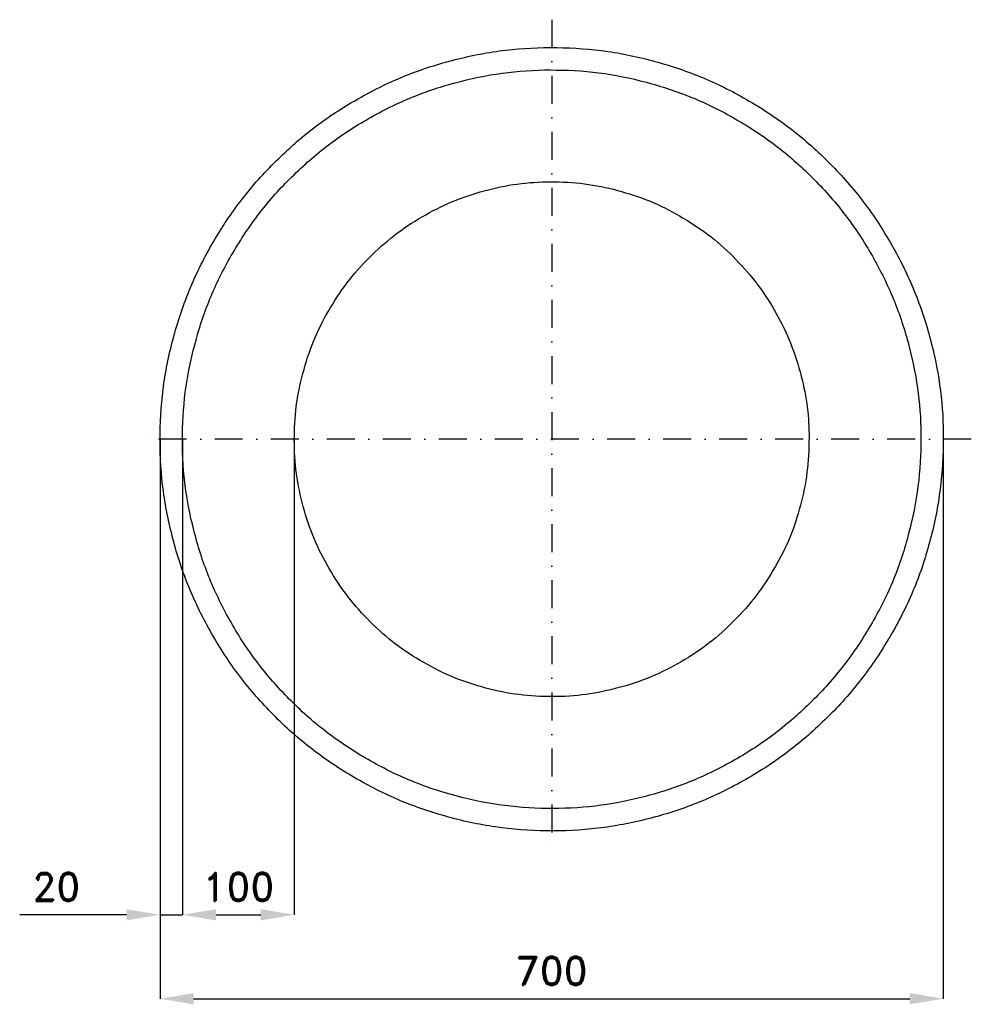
# Model space of a CAD drawing. Header units: millimetres. Extents: x -476 to 375, y -505 to 375.
import ezdxf

# ---------------------------------------------------------------- set-up
doc = ezdxf.new("R2010")
doc.units = ezdxf.units.MM
doc.header["$LTSCALE"] = 5
doc.linetypes.add('ČERCHOVANÁX2', pattern=[2, 1, -0.5, 0, -0.5])
doc.layers.add('Kóty', color=2, linetype='Continuous')
doc.layers.add('Značka', color=7, linetype='Continuous')
doc.styles.get("Standard").update_dxf_attribs({"font": 'romand.shx', "height": 25})
doc.dimstyles.get("Standard").update_dxf_attribs({"dimtxt": 25, "dimasz": 30, "dimexe": 0.18, "dimexo": 0.0625, "dimgap": 12.5, "dimtad": 1, "dimdec": 0, "dimzin": 0, "dimdsep": 46, "dimtxsty": 'Standard', "dimcen": 0.09, "dimadec": 0, "dimazin": 0, "dimtfac": 1, "dimtdec": 0, "dimtofl": 0, "dimtmove": 0, "dimatfit": 3, "dimfxl": 1, "dimtolj": 1, "dimtzin": 0, "dimarcsym": 0})

# ---------------------------------------------------------------- blocks, each defined once
blk = doc.blocks.new('*D1')
at = {"layer": 'Defpoints', "color": 0, "transparency": 16777216}
for p in [(-330.1, 0), (-230.1, 0), (-230.1, -424.97)]:
    blk.add_point(p, dxfattribs=at)
at = {"layer": 'Kóty', "color": 0, "lineweight": -2, "transparency": 16777216}
for p, q in [((-330.1, -0.06), (-330.1, -425.15)), ((-230.1, -0.06), (-230.1, -425.15)), ((-300.1, -424.97), (-260.1, -424.97))]:
    blk.add_line(p, q, dxfattribs=at)
at = {"layer": 'Kóty', "color": 0, "transparency": 16777216}
for points in [[(-300.1, -419.97), (-300.1, -429.97), (-330.1, -424.97)], [(-260.1, -419.97), (-260.1, -429.97), (-230.1, -424.97)]]:
    blk.add_solid(points, dxfattribs=at)
at = {"layer": 'Kóty', "color": 0, "transparency": 16777216, "insert": (-280.1, -399.97), "char_height": 25, "attachment_point": 5}
blk.add_mtext('\\A1;100', dxfattribs=at)
blk = doc.blocks.new('*D2')
at = {"layer": 'Defpoints', "color": 0, "transparency": 16777216}
for p in [(349.94, 3.6), (-350.11, -1.93), (349.94, -499.97)]:
    blk.add_point(p, dxfattribs=at)
at = {"layer": 'Kóty', "color": 0, "lineweight": -2, "transparency": 16777216}
for p, q in [((349.94, 3.53), (349.94, -500.15)), ((-350.11, -2), (-350.11, -500.15)), ((-320.11, -499.97), (319.94, -499.97))]:
    blk.add_line(p, q, dxfattribs=at)
at = {"layer": 'Kóty', "color": 0, "transparency": 16777216}
for points in [[(-320.11, -494.97), (-320.11, -504.97), (-350.11, -499.97)], [(319.94, -494.97), (319.94, -504.97), (349.94, -499.97)]]:
    blk.add_solid(points, dxfattribs=at)
at = {"layer": 'Kóty', "color": 0, "transparency": 16777216, "insert": (-0.08, -474.97), "char_height": 25, "attachment_point": 5}
blk.add_mtext('\\A1;700', dxfattribs=at)

msp = doc.modelspace()

# ---------------------------------------------------------------- linework, layer by layer
at = {"layer": 'Kóty'}
for p, q in [((-350.11, -0.06), (-350.11, -425.15)), ((-330.1, -0.06), (-330.1, -425.15)), ((-380.11, -424.97), (-475.58, -424.97))]:
    msp.add_line(p, q, dxfattribs=at)
msp.add_lwpolyline([(-350.11, -424.97), (-330.1, -424.97)], dxfattribs=at)
msp.add_solid([(-380.11, -419.97), (-380.11, -429.97), (-350.11, -424.97)], dxfattribs=at)
at = {"layer": 'Značka', "color": 6, "linetype": 'ČERCHOVANÁX2', "lineweight": 25, "ltscale": 5}
for p, q in [((0, 375), (0, -375)), ((375, 0), (-375, 0))]:
    msp.add_line(p, q, dxfattribs=at)
at = {"layer": 'Značka', "color": 5}
msp.add_lwpolyline([(349.92, 0.06), (349.92, -2.23), (349.89, -4.52, -0.032168), (346.41, -50.15, -0.035723), (336.78, -94.95, -0.036667), (321.75, -138.21, -0.034754), (300.72, -178.9, -0.034039), (274.89, -216.72, -0.034453), (244.15, -250.65, -0.03456), (209.43, -280.51, -0.034426), (170.94, -305.32, -0.034389), (129.67, -325.17, -0.034418), (86.08, -339.17, -0.034424), (41.08, -347.67, -0.034417), (-4.66, -349.91, -0.034416), (-50.32, -346.47, -0.034417), (-95.08, -336.8, -0.034417), (-138.3, -321.66, -0.034417), (-179.03, -300.74, -0.034417), (-216.85, -274.92, -0.034417), (-250.78, -244.17, -0.034417), (-280.64, -209.45, -0.034417), (-305.45, -170.96, -0.034417), (-325.3, -129.69, -0.034417), (-339.31, -86.1, -0.034417), (-347.8, -41.1, -0.034417), (-350.05, 4.64, -0.034417), (-346.6, 50.3, -0.034417), (-336.94, 95.06, -0.034417), (-321.79, 138.28, -0.034417), (-300.87, 179.01, -0.034417), (-275.06, 216.83, -0.034416), (-244.3, 250.76, -0.034418), (-209.58, 280.62, -0.034417), (-171.09, 305.43, -0.034415), (-129.83, 325.28, -0.034415), (-86.23, 339.29, -0.034415), (-41.23, 347.78, -0.034416), (4.5, 350.03, -0.034417), (50.17, 346.58, -0.034417), (94.93, 336.92, -0.034417), (138.14, 321.77, -0.034417), (178.88, 300.85, -0.034417), (216.7, 275.04, -0.034407), (250.63, 244.28, -0.034414), (280.49, 209.56, -0.034488), (305.3, 171.07, -0.034419), (325.13, 129.82, -0.034077), (339.15, 86.21, -0.03279), (347.43, 43.44, -0.034265), (349.92, 0.06)], format="xyb", dxfattribs=at)
at = {"layer": 'Značka', "color": 1}
msp.add_lwpolyline([(329.92, 0.06), (329.92, -2.1), (329.9, -4.26, -0.032166), (326.61, -47.28, -0.035722), (317.53, -89.52, -0.036665), (303.36, -130.3, -0.034754), (283.53, -168.67, -0.034039), (259.17, -204.33, -0.034453), (230.19, -236.32, -0.03456), (197.46, -264.47, -0.034426), (161.17, -287.87, -0.034389), (122.26, -306.58, -0.034418), (81.15, -319.79, -0.034424), (38.73, -327.8, -0.034417), (-4.4, -329.92, -0.034416), (-47.45, -326.67, -0.034417), (-89.65, -317.55, -0.034417), (-130.4, -303.28, -0.034416), (-168.8, -283.55, -0.034417), (-204.47, -259.21, -0.034417), (-236.46, -230.21, -0.034417), (-264.6, -197.48, -0.034417), (-288, -161.19, -0.034417), (-306.72, -122.28, -0.034417), (-319.92, -81.17, -0.034417), (-327.93, -38.75, -0.034417), (-330.05, 4.38, -0.034417), (-326.8, 47.43, -0.034417), (-317.69, 89.63, -0.034417), (-303.41, 130.38, -0.034416), (-283.68, 168.78, -0.034417), (-259.34, 204.45, -0.034418), (-230.35, 236.44, -0.034417), (-197.61, 264.58, -0.034415), (-161.32, 287.98, -0.034416), (-122.41, 306.7, -0.034417), (-81.31, 319.9, -0.034418), (-38.88, 327.91, -0.034417), (4.24, 330.03, -0.034417), (47.3, 326.78, -0.034417), (89.5, 317.67, -0.034415), (130.25, 303.39, -0.034416), (168.65, 283.66, -0.034418), (204.31, 259.32, -0.034406), (236.3, 230.33, -0.034413), (264.46, 197.59, -0.034487), (287.85, 161.3, -0.034418), (306.54, 122.4, -0.034077), (319.77, 81.29, -0.032792), (327.57, 40.96, -0.034265), (329.92, 0.06)], format="xyb", dxfattribs=at)
msp.add_lwpolyline([(229.93, 0.82), (229.92, -1.46), (229.9, -3.17, -0.032061), (227.6, -33.28, -0.037082), (221.2, -62.64, -0.038072), (211.56, -90.65, -0.035668), (197.7, -117.35, -0.03493), (180.62, -142.45, -0.035243), (160.39, -164.71, -0.035352), (137.65, -184.34, -0.035208), (112.32, -200.61, -0.03517), (85.21, -213.7, -0.035195), (56.54, -222.86, -0.035201), (26.98, -228.49, -0.035194), (-3.09, -229.92, -0.035193), (-33.09, -227.71, -0.035195), (-62.51, -221.31, -0.035195), (-90.92, -211.4, -0.035193), (-117.67, -197.6, -0.035194), (-142.55, -180.68, -0.035193), (-164.82, -160.43, -0.035193), (-184.47, -137.65, -0.035194), (-200.75, -112.32, -0.035194), (-213.83, -85.23, -0.035194), (-223, -56.56, -0.035194), (-228.62, -27, -0.035194), (-230.05, 3.07, -0.035194), (-227.84, 33.07, -0.035195), (-221.44, 62.49, -0.035195), (-211.53, 90.9, -0.035193), (-197.74, 117.65, -0.035194), (-180.82, 142.53, -0.035194), (-160.57, 164.8, -0.035194), (-137.78, 184.45, -0.035191), (-112.46, 200.73, -0.035192), (-85.37, 213.81, -0.035195), (-56.69, 222.98, -0.035195), (-27.13, 228.6, -0.035194), (2.93, 230.03, -0.035194), (32.94, 227.82, -0.035195), (62.35, 221.42, -0.035194), (90.77, 211.51, -0.035193), (117.52, 197.72, -0.035195), (142.39, 180.8, -0.035182), (164.67, 160.54, -0.035189), (184.33, 137.76, -0.035261), (200.58, 112.46, -0.03519), (213.65, 85.38, -0.034865), (222.87, 56.55, -0.033591), (228.36, 28.43, -0.034711)], format="xyb", close=True, dxfattribs=at)

# ---------------------------------------------------------------- texts
at = {"layer": 'Kóty', "insert": (-442.84, -399.97), "char_height": 25, "attachment_point": 5}
msp.add_mtext('\\A1;20', dxfattribs=at)

# ---------------------------------------------------------------- dimensions: what is measured, and where the dimension line sits
at = {"layer": 'Kóty'}
for base, p1, p2, picture, middle in [((349.94, -499.97), (-350.11, -1.93), (349.94, 3.6), '*D2', (-0.08, -474.97)), ((-230.1, -424.97), (-330.1, 0), (-230.1, 0), '*D1', (-280.1, -399.97))]:
    dim = msp.add_linear_dim(base=base, p1=p1, p2=p2, dimstyle='Standard', dxfattribs=at)
    dim.commit()
    dim.dimension.update_dxf_attribs({"geometry": picture, "text_midpoint": middle})

doc.saveas('drawing.dxf')
